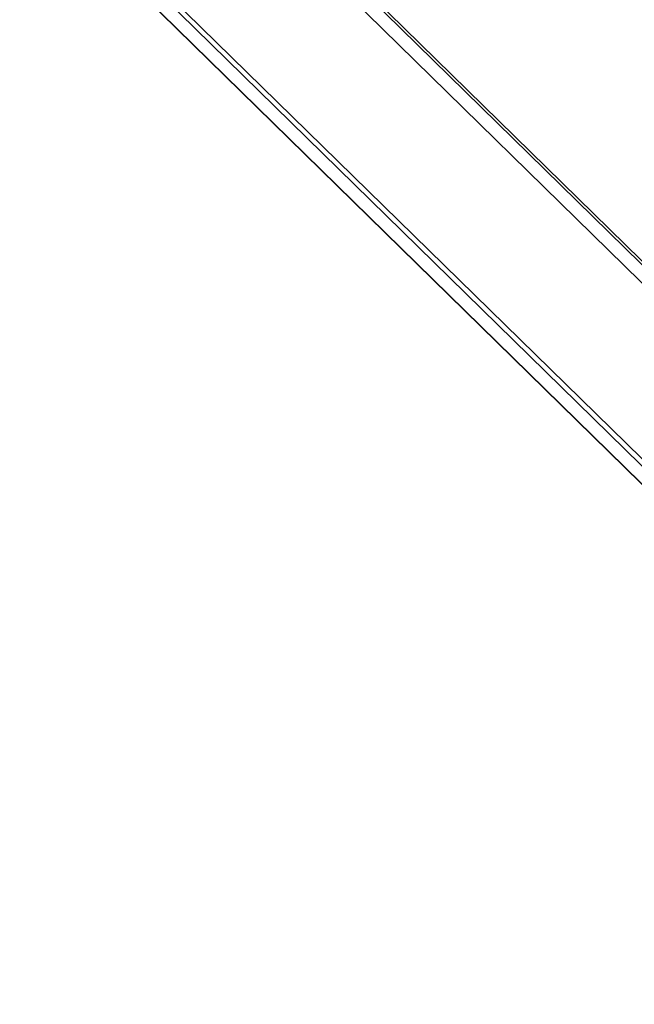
# Model space of a CAD drawing. Extents: x 0 to 594, y 0 to 420.
# Tile 43 of 110: x 491 to 506, y 105 to 129. Entities that reach past the tile are written whole.
import ezdxf

# ---------------------------------------------------------------- set-up
doc = ezdxf.new("R2010")
doc.units = 0
doc.header["$LTSCALE"] = 32.67
doc.layers.add('CHAMFERS', color=7, linetype='CONTINUOUS')
doc.layers.add('ROUNDS', color=7, linetype='CONTINUOUS')

msp = doc.modelspace()

# ---------------------------------------------------------------- linework, layer by layer
at = {"layer": 'CHAMFERS', "color": 7, "linetype": 'CONTINUOUS'}
for p, q in [((491.692, 137.442), (520.145, 109.555)), ((491.653, 137.393), (520.137, 109.475)), ((520.097, 109.062), (491.613, 136.979)), ((491.185, 132.871), (519.692, 104.93)), ((491.263, 132.969), (519.709, 105.09))]:
    msp.add_line(p, q, dxfattribs=at)
at = {"layer": 'ROUNDS', "color": 9, "linetype": 'CONTINUOUS'}
msp.add_line((519.653, 104.524), (491.145, 132.465), dxfattribs=at)
at = {"layer": 'ROUNDS', "color": 7, "linetype": 'CONTINUOUS'}
msp.add_line((519.658, 104.507), (491.15, 132.447), dxfattribs=at)

doc.saveas('drawing.dxf')
